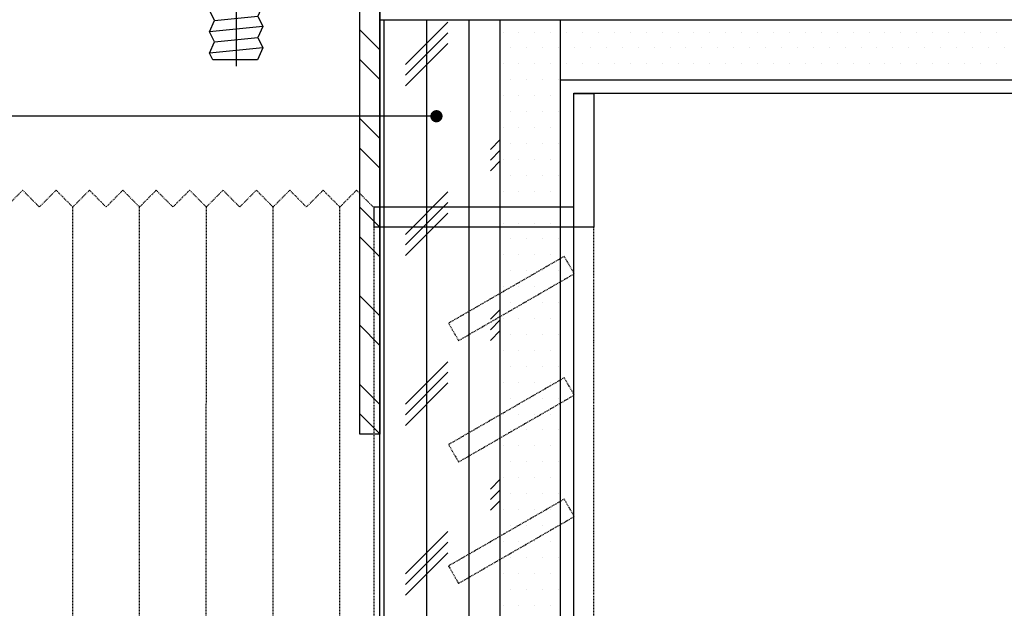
# Model space of a CAD drawing. Header units: millimetres. Extents: x -53 to 3023, y -53 to 2153.
# Tile 29 of 52: x 1389 to 1536, y 367 to 455. Entities that reach past the tile are written whole.
import ezdxf

# ---------------------------------------------------------------- set-up
doc = ezdxf.new("R2010")
doc.units = ezdxf.units.MM
doc.header["$LTSCALE"] = 5
doc.linetypes.add('DASH', pattern=[0.35, 0.25, -0.1])
for name, color, linetype in [('8', 8, 'Continuous'), ('A-建筑-拆墙', 251, 'Continuous'), ('Q-立面-填充', 251, 'Continuous'), ('Q-立面-完成面造型线', 6, 'Continuous'), ('Q-立面-次粗线', 31, 'Continuous'), ('T-图框', 151, 'Continuous')]:
    doc.layers.add(name, color=color, linetype=linetype)
doc.styles.get("Standard").update_dxf_attribs({"font": 'SimSun.ttf'})
doc.dimstyles.new('1', dxfattribs={"dimscale": 0, "dimtxt": 2.5, "dimasz": 1.5, "dimexe": 1, "dimexo": 0, "dimgap": 0.3, "dimtad": 1, "dimdec": 0, "dimzin": 0, "dimdsep": 46, "dimtxsty": 'Standard', "dimblk": 'ARCHTICK', "dimcen": 0.09, "dimclrd": 8, "dimclre": 8, "dimclrt": 4, "dimadec": 0, "dimazin": 0, "dimtfac": 1, "dimtdec": 0, "dimtix": 1, "dimtofl": 0, "dimtmove": 2, "dimatfit": 3, "dimldrblk": 'DOTSMALL', "dimfxl": 5, "dimfxlon": 1, "dimtolj": 1, "dimtzin": 0, "dimarcsym": 0})

# ---------------------------------------------------------------- blocks, each defined once
blk = doc.blocks.new('fdbghgh')
at = {"layer": 'Q-立面-次粗线', "color": 251, "linetype": 'DASH', "ltscale": 0.1}
for p, q in [((1241136.24, -180901.12), (1241136.27, -181017.12)), ((1241146.24, -180901.12), (1241146.26, -181017.12)), ((1241156.22, -180901.12), (1241156.25, -181017.12)), ((1241166.21, -180901.12), (1241166.24, -181017.12)), ((1241176.2, -180901.11), (1241176.23, -181017.12)), ((1241181.34, -180904.11), (1241181.34, -181014.11)), ((1241214.22, -180904.11), (1241214.22, -181014.11)), ((1241128.76, -181019.61), (1241126.27, -181017.11)), ((1241128.76, -181019.61), (1241131.26, -181017.11)), ((1241133.76, -181019.61), (1241131.26, -181017.11)), ((1241133.76, -181019.61), (1241136.26, -181017.11)), ((1241138.75, -181019.61), (1241136.26, -181017.11)), ((1241138.75, -181019.61), (1241141.25, -181017.11)), ((1241143.75, -181019.61), (1241141.25, -181017.11)), ((1241143.75, -181019.61), (1241146.25, -181017.11)), ((1241148.74, -181019.61), (1241146.25, -181017.11)), ((1241148.74, -181019.61), (1241151.24, -181017.11)), ((1241153.74, -181019.61), (1241151.24, -181017.11)), ((1241153.74, -181019.61), (1241156.24, -181017.11)), ((1241158.74, -181019.61), (1241156.24, -181017.11)), ((1241158.74, -181019.61), (1241161.23, -181017.11)), ((1241163.73, -181019.61), (1241161.23, -181017.11)), ((1241163.73, -181019.61), (1241166.23, -181017.11)), ((1241168.73, -181019.61), (1241166.23, -181017.11)), ((1241168.73, -181019.61), (1241171.22, -181017.11)), ((1241173.72, -181019.61), (1241171.22, -181017.11)), ((1241173.72, -181019.61), (1241176.22, -181017.11)), ((1241178.72, -181019.61), (1241176.22, -181017.11)), ((1241178.72, -181019.61), (1241181.22, -181017.11))]:
    blk.add_line(p, q, dxfattribs=at)
for points in [[(1241192.48, -180963.4), (1241193.98, -180960.8), (1241211.3, -180970.8), (1241209.8, -180973.4)], [(1241192.48, -180981.56), (1241193.98, -180978.96), (1241211.3, -180988.96), (1241209.8, -180991.56)], [(1241192.48, -180999.72), (1241193.98, -180997.12), (1241211.3, -181007.12), (1241209.8, -181009.72)]]:
    blk.add_lwpolyline(points, close=True, dxfattribs=at)
at = {"layer": 'Q-立面-次粗线'}
blk.add_lwpolyline([(1241181.34, -181014.11), (1241181.34, -181017.11), (1241211.22, -181017.11), (1241211.22, -181034.11), (1241214.22, -181034.11), (1241214.22, -181014.11), (1241181.34, -181014.11)], dxfattribs=at)
blk = doc.blocks.new('*E56')
at = {"layer": '8'}
h = blk.add_hatch(dxfattribs=at)
h.set_pattern_fill('ANSI32', color=256, scale=5, style=0)
h.set_pattern_definition([(135, (1175107.2723, -805526.1195), (1.3258252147, 1.3258252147), []), (135, (1175106.3885, -805526.1195), (1.3258252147, 1.3258252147), [])])
h.paths.add_polyline_path([(8, 0), (7.4, 0), (7.4, 15.4), (0, 15.4), (0, 16), (8, 16)])
for p, q in [((3.7, 21.559), (3.7, 11.008)), ((4.5, 19.44), (2.9, 19.6)), ((3.052, 19.264), (4.348, 19.135)), ((4.5, 18.8), (2.9, 18.96)), ((3.052, 18.624), (4.348, 18.495)), ((4.5, 18.16), (2.9, 18.32)), ((3.052, 17.984), (4.348, 17.855)), ((4.5, 17.52), (2.9, 17.68)), ((3.052, 17.344), (4.348, 17.215)), ((2.9, 17.04), (2.9, 16)), ((3.1, 16), (3.1, 17.04)), ((4.3, 16), (4.3, 17.04)), ((4.5, 17.04), (4.5, 16)), ((5.64, 15.4), (2.759, 15.4)), ((2.647, 15), (3.02, 15)), ((2.9, 15), (2.9, 13.96)), ((3.1, 15), (3.1, 13.96)), ((4.3, 15), (4.3, 13.96)), ((4.5, 15), (4.5, 13.96)), ((4.791, 13.96), (2.59, 13.96)), ((3.052, 13.656), (4.347, 13.785)), ((4.5, 13.48), (2.9, 13.32)), ((3.052, 13.016), (4.347, 13.145)), ((4.5, 12.84), (2.9, 12.68)), ((3.052, 12.376), (4.347, 12.505)), ((4.5, 12.2), (2.9, 12.04)), ((3.052, 11.736), (4.347, 11.865)), ((4.5, 11.56), (2.9, 11.4)), ((4.336, 11.2), (3, 11.2))]:
    blk.add_line(p, q, dxfattribs=at)
for points in [[(2.9, 17.04), (3.052, 17.344), (2.9, 17.68), (3.052, 17.984), (2.9, 18.32), (3.052, 18.624), (2.9, 18.96), (3.052, 19.264), (2.9, 19.6), (2.9, 41.781)], [(4.5, 41.781), (4.5, 19.44), (4.348, 19.135), (4.5, 18.8), (4.348, 18.495), (4.5, 18.16), (4.348, 17.855), (4.5, 17.52), (4.348, 17.215), (4.5, 17.04)], [(8, 0), (7.4, 0), (7.4, 15.4), (0, 15.4), (0, 16), (8, 16), (8, 0)], [(5.14, 15.4), (5.14, 15), (2.259, 15), (2.259, 15.4)], [(3, 11.2), (2.9, 11.4), (3.052, 11.736), (2.9, 12.04), (3.052, 12.376), (2.9, 12.68), (3.052, 13.016), (2.9, 13.32), (3.052, 13.656), (2.9, 13.96)], [(4.427, 13.96), (4.347, 13.785), (4.5, 13.48), (4.347, 13.145), (4.5, 12.84), (4.347, 12.505), (4.5, 12.2), (4.347, 11.865), (4.5, 11.56), (4.336, 11.2)]]:
    blk.add_lwpolyline(points, dxfattribs=at)
for points in [[(4.791, 17.04), (2.59, 17.04), (2.59, 16), (4.791, 16)], [(4.791, 15), (2.59, 15), (2.59, 13.96), (4.791, 13.96)]]:
    blk.add_lwpolyline(points, close=True, dxfattribs=at)
blk = doc.blocks.new('_ArchTick')
at = {"color": 0, "linetype": 'ByBlock', "const_width": 0.15}
blk.add_lwpolyline([(-0.5, -0.5), (0.5, 0.5)], dxfattribs=at)
blk = doc.blocks.new('0')
at = {"layer": 'Q-立面-填充', "ltscale": 0.2}
for p, q in [((-535102.944, 505089.453, 1.379), (-535102.944, 505129.453, 1.379)), ((-535101.038, 505129.383, 1.379), (-535102.308, 505128.113, 1.379)), ((-535101.674, 505089.453, 1.379), (-535101.674, 505129.453, 1.379)), ((-535100.404, 505089.453, 1.379), (-535100.404, 505129.453, 1.379)), ((-535101.038, 505129.066, 1.379), (-535102.308, 505127.796, 1.379)), ((-535101.038, 505128.748, 1.379), (-535102.308, 505127.478, 1.379)), ((-535099.474, 505125.868, 1.379), (-535099.768, 505125.573, 1.379)), ((-535099.474, 505125.551, 1.379), (-535099.768, 505125.256, 1.379)), ((-535099.474, 505125.233, 1.379), (-535099.768, 505124.938, 1.379)), ((-535101.038, 505124.303, 1.379), (-535102.308, 505123.033, 1.379)), ((-535101.038, 505123.986, 1.379), (-535102.308, 505122.716, 1.379)), ((-535101.038, 505123.668, 1.379), (-535102.308, 505122.398, 1.379)), ((-535099.474, 505120.788, 1.379), (-535099.768, 505120.493, 1.379)), ((-535099.474, 505120.471, 1.379), (-535099.768, 505120.176, 1.379)), ((-535099.474, 505120.153, 1.379), (-535099.768, 505119.858, 1.379)), ((-535101.038, 505119.223, 1.379), (-535102.308, 505117.953, 1.379)), ((-535101.038, 505118.906, 1.379), (-535102.308, 505117.636, 1.379)), ((-535101.038, 505118.588, 1.379), (-535102.308, 505117.318, 1.379)), ((-535099.474, 505115.708, 1.379), (-535099.768, 505115.413, 1.379)), ((-535099.474, 505115.391, 1.379), (-535099.768, 505115.096, 1.379)), ((-535099.474, 505115.073, 1.379), (-535099.768, 505114.778, 1.379)), ((-535101.038, 505114.143, 1.379), (-535102.308, 505112.873, 1.379)), ((-535101.038, 505113.826, 1.379), (-535102.308, 505112.556, 1.379)), ((-535101.038, 505113.508, 1.379), (-535102.308, 505112.238, 1.379))]:
    blk.add_line(p, q, dxfattribs=at)
at = {"layer": 'Q-立面-完成面造型线', "ltscale": 0.2}
for p, q in [((-535097.274, 505093.053, 1.379), (-535097.274, 505127.253, 1.379)), ((-535097.274, 505127.253, 1.379), (-534912.834, 505127.253, 1.379))]:
    blk.add_line(p, q, dxfattribs=at)
at = {"layer": 'Q-立面-次粗线', "ltscale": 0.2}
for p, q in [((-535103.074, 505089.453, 1.379), (-535103.074, 505133.053, 1.379)), ((-535103.074, 505129.453, 1.379), (-534912.834, 505129.453, 1.379)), ((-535099.474, 505089.453, 1.379), (-535099.474, 505129.453, 1.379)), ((-535097.674, 505093.053, 1.379), (-535097.674, 505129.453, 1.379)), ((-535099.39, 505129.087, 1.379), (-535099.39, 505129.087, 1.379)), ((-535098.914, 505129.087, 1.379), (-535098.914, 505129.087, 1.379)), ((-535098.438, 505129.087, 1.379), (-535098.438, 505129.087, 1.379)), ((-535097.962, 505129.087, 1.379), (-535097.962, 505129.087, 1.379)), ((-535097.485, 505129.087, 1.379), (-535097.485, 505129.087, 1.379)), ((-535097.009, 505129.087, 1.379), (-535097.009, 505129.087, 1.379)), ((-535096.533, 505129.087, 1.379), (-535096.533, 505129.087, 1.379)), ((-535096.057, 505129.087, 1.379), (-535096.057, 505129.087, 1.379)), ((-535095.58, 505129.087, 1.379), (-535095.58, 505129.087, 1.379)), ((-535095.104, 505129.087, 1.379), (-535095.104, 505129.087, 1.379)), ((-535094.628, 505129.087, 1.379), (-535094.628, 505129.087, 1.379)), ((-535094.152, 505129.087, 1.379), (-535094.152, 505129.087, 1.379)), ((-535093.675, 505129.087, 1.379), (-535093.675, 505129.087, 1.379)), ((-535093.199, 505129.087, 1.379), (-535093.199, 505129.087, 1.379)), ((-535092.723, 505129.087, 1.379), (-535092.723, 505129.087, 1.379)), ((-535092.247, 505129.087, 1.379), (-535092.247, 505129.087, 1.379)), ((-535091.77, 505129.087, 1.379), (-535091.77, 505129.087, 1.379)), ((-535091.294, 505129.087, 1.379), (-535091.294, 505129.087, 1.379)), ((-535090.818, 505129.087, 1.379), (-535090.818, 505129.087, 1.379)), ((-535090.342, 505129.087, 1.379), (-535090.342, 505129.087, 1.379)), ((-535089.865, 505129.087, 1.379), (-535089.865, 505129.087, 1.379)), ((-535089.389, 505129.087, 1.379), (-535089.389, 505129.087, 1.379)), ((-535088.913, 505129.087, 1.379), (-535088.913, 505129.087, 1.379)), ((-535088.437, 505129.087, 1.379), (-535088.437, 505129.087, 1.379)), ((-535087.96, 505129.087, 1.379), (-535087.96, 505129.087, 1.379)), ((-535087.484, 505129.087, 1.379), (-535087.484, 505129.087, 1.379)), ((-535087.008, 505129.087, 1.379), (-535087.008, 505129.087, 1.379)), ((-535086.532, 505129.087, 1.379), (-535086.532, 505129.087, 1.379)), ((-535086.055, 505129.087, 1.379), (-535086.055, 505129.087, 1.379)), ((-535085.579, 505129.087, 1.379), (-535085.579, 505129.087, 1.379)), ((-535085.103, 505129.087, 1.379), (-535085.103, 505129.087, 1.379)), ((-535084.627, 505129.087, 1.379), (-535084.627, 505129.087, 1.379)), ((-535099.152, 505128.61, 1.379), (-535099.152, 505128.61, 1.379)), ((-535098.676, 505128.61, 1.379), (-535098.676, 505128.61, 1.379)), ((-535098.2, 505128.61, 1.379), (-535098.2, 505128.61, 1.379)), ((-535097.724, 505128.61, 1.379), (-535097.724, 505128.61, 1.379)), ((-535097.247, 505128.61, 1.379), (-535097.247, 505128.61, 1.379)), ((-535096.771, 505128.61, 1.379), (-535096.771, 505128.61, 1.379)), ((-535096.295, 505128.61, 1.379), (-535096.295, 505128.61, 1.379)), ((-535095.819, 505128.61, 1.379), (-535095.819, 505128.61, 1.379)), ((-535095.342, 505128.61, 1.379), (-535095.342, 505128.61, 1.379)), ((-535094.866, 505128.61, 1.379), (-535094.866, 505128.61, 1.379)), ((-535094.39, 505128.61, 1.379), (-535094.39, 505128.61, 1.379)), ((-535093.914, 505128.61, 1.379), (-535093.914, 505128.61, 1.379)), ((-535093.437, 505128.61, 1.379), (-535093.437, 505128.61, 1.379)), ((-535092.961, 505128.61, 1.379), (-535092.961, 505128.61, 1.379)), ((-535092.485, 505128.61, 1.379), (-535092.485, 505128.61, 1.379)), ((-535092.009, 505128.61, 1.379), (-535092.009, 505128.61, 1.379)), ((-535091.532, 505128.61, 1.379), (-535091.532, 505128.61, 1.379)), ((-535091.056, 505128.61, 1.379), (-535091.056, 505128.61, 1.379)), ((-535090.58, 505128.61, 1.379), (-535090.58, 505128.61, 1.379)), ((-535090.104, 505128.61, 1.379), (-535090.104, 505128.61, 1.379)), ((-535089.627, 505128.61, 1.379), (-535089.627, 505128.61, 1.379)), ((-535089.151, 505128.61, 1.379), (-535089.151, 505128.61, 1.379)), ((-535088.675, 505128.61, 1.379), (-535088.675, 505128.61, 1.379)), ((-535088.199, 505128.61, 1.379), (-535088.199, 505128.61, 1.379)), ((-535087.722, 505128.61, 1.379), (-535087.722, 505128.61, 1.379)), ((-535087.246, 505128.61, 1.379), (-535087.246, 505128.61, 1.379)), ((-535086.77, 505128.61, 1.379), (-535086.77, 505128.61, 1.379)), ((-535086.294, 505128.61, 1.379), (-535086.294, 505128.61, 1.379)), ((-535085.817, 505128.61, 1.379), (-535085.817, 505128.61, 1.379)), ((-535085.341, 505128.61, 1.379), (-535085.341, 505128.61, 1.379)), ((-535084.865, 505128.61, 1.379), (-535084.865, 505128.61, 1.379)), ((-535084.389, 505128.61, 1.379), (-535084.389, 505128.61, 1.379)), ((-535099.39, 505128.134, 1.379), (-535099.39, 505128.134, 1.379)), ((-535098.914, 505128.134, 1.379), (-535098.914, 505128.134, 1.379)), ((-535098.438, 505128.134, 1.379), (-535098.438, 505128.134, 1.379)), ((-535097.962, 505128.134, 1.379), (-535097.962, 505128.134, 1.379)), ((-535097.485, 505128.134, 1.379), (-535097.485, 505128.134, 1.379)), ((-535097.009, 505128.134, 1.379), (-535097.009, 505128.134, 1.379)), ((-535096.533, 505128.134, 1.379), (-535096.533, 505128.134, 1.379)), ((-535096.057, 505128.134, 1.379), (-535096.057, 505128.134, 1.379)), ((-535095.58, 505128.134, 1.379), (-535095.58, 505128.134, 1.379)), ((-535095.104, 505128.134, 1.379), (-535095.104, 505128.134, 1.379)), ((-535094.628, 505128.134, 1.379), (-535094.628, 505128.134, 1.379)), ((-535094.152, 505128.134, 1.379), (-535094.152, 505128.134, 1.379)), ((-535093.675, 505128.134, 1.379), (-535093.675, 505128.134, 1.379)), ((-535093.199, 505128.134, 1.379), (-535093.199, 505128.134, 1.379)), ((-535092.723, 505128.134, 1.379), (-535092.723, 505128.134, 1.379)), ((-535092.247, 505128.134, 1.379), (-535092.247, 505128.134, 1.379)), ((-535091.77, 505128.134, 1.379), (-535091.77, 505128.134, 1.379)), ((-535091.294, 505128.134, 1.379), (-535091.294, 505128.134, 1.379)), ((-535090.818, 505128.134, 1.379), (-535090.818, 505128.134, 1.379)), ((-535090.342, 505128.134, 1.379), (-535090.342, 505128.134, 1.379)), ((-535089.865, 505128.134, 1.379), (-535089.865, 505128.134, 1.379)), ((-535089.389, 505128.134, 1.379), (-535089.389, 505128.134, 1.379)), ((-535088.913, 505128.134, 1.379), (-535088.913, 505128.134, 1.379)), ((-535088.437, 505128.134, 1.379), (-535088.437, 505128.134, 1.379)), ((-535087.96, 505128.134, 1.379), (-535087.96, 505128.134, 1.379)), ((-535087.484, 505128.134, 1.379), (-535087.484, 505128.134, 1.379)), ((-535087.008, 505128.134, 1.379), (-535087.008, 505128.134, 1.379)), ((-535086.532, 505128.134, 1.379), (-535086.532, 505128.134, 1.379)), ((-535086.055, 505128.134, 1.379), (-535086.055, 505128.134, 1.379)), ((-535085.579, 505128.134, 1.379), (-535085.579, 505128.134, 1.379)), ((-535085.103, 505128.134, 1.379), (-535085.103, 505128.134, 1.379)), ((-535084.627, 505128.134, 1.379), (-535084.627, 505128.134, 1.379)), ((-535099.152, 505127.658, 1.379), (-535099.152, 505127.658, 1.379)), ((-535098.676, 505127.658, 1.379), (-535098.676, 505127.658, 1.379)), ((-535098.2, 505127.658, 1.379), (-535098.2, 505127.658, 1.379)), ((-535097.724, 505127.658, 1.379), (-535097.724, 505127.658, 1.379)), ((-535097.674, 505127.653, 1.379), (-534912.834, 505127.653, 1.379)), ((-535097.247, 505127.658, 1.379), (-535097.247, 505127.658, 1.379)), ((-535096.771, 505127.658, 1.379), (-535096.771, 505127.658, 1.379)), ((-535096.295, 505127.658, 1.379), (-535096.295, 505127.658, 1.379)), ((-535095.819, 505127.658, 1.379), (-535095.819, 505127.658, 1.379)), ((-535095.342, 505127.658, 1.379), (-535095.342, 505127.658, 1.379)), ((-535094.866, 505127.658, 1.379), (-535094.866, 505127.658, 1.379)), ((-535094.39, 505127.658, 1.379), (-535094.39, 505127.658, 1.379)), ((-535093.914, 505127.658, 1.379), (-535093.914, 505127.658, 1.379)), ((-535093.437, 505127.658, 1.379), (-535093.437, 505127.658, 1.379)), ((-535092.961, 505127.658, 1.379), (-535092.961, 505127.658, 1.379)), ((-535092.485, 505127.658, 1.379), (-535092.485, 505127.658, 1.379)), ((-535092.009, 505127.658, 1.379), (-535092.009, 505127.658, 1.379)), ((-535091.532, 505127.658, 1.379), (-535091.532, 505127.658, 1.379)), ((-535091.056, 505127.658, 1.379), (-535091.056, 505127.658, 1.379)), ((-535090.58, 505127.658, 1.379), (-535090.58, 505127.658, 1.379)), ((-535090.104, 505127.658, 1.379), (-535090.104, 505127.658, 1.379)), ((-535089.627, 505127.658, 1.379), (-535089.627, 505127.658, 1.379)), ((-535089.151, 505127.658, 1.379), (-535089.151, 505127.658, 1.379)), ((-535088.675, 505127.658, 1.379), (-535088.675, 505127.658, 1.379)), ((-535088.199, 505127.658, 1.379), (-535088.199, 505127.658, 1.379)), ((-535087.722, 505127.658, 1.379), (-535087.722, 505127.658, 1.379)), ((-535087.246, 505127.658, 1.379), (-535087.246, 505127.658, 1.379)), ((-535086.77, 505127.658, 1.379), (-535086.77, 505127.658, 1.379)), ((-535086.294, 505127.658, 1.379), (-535086.294, 505127.658, 1.379)), ((-535085.817, 505127.658, 1.379), (-535085.817, 505127.658, 1.379)), ((-535085.341, 505127.658, 1.379), (-535085.341, 505127.658, 1.379)), ((-535084.865, 505127.658, 1.379), (-535084.865, 505127.658, 1.379)), ((-535084.389, 505127.658, 1.379), (-535084.389, 505127.658, 1.379)), ((-535099.39, 505127.182, 1.379), (-535099.39, 505127.182, 1.379)), ((-535098.914, 505127.182, 1.379), (-535098.914, 505127.182, 1.379)), ((-535098.438, 505127.182, 1.379), (-535098.438, 505127.182, 1.379)), ((-535097.962, 505127.182, 1.379), (-535097.962, 505127.182, 1.379)), ((-535099.152, 505126.705, 1.379), (-535099.152, 505126.705, 1.379)), ((-535098.676, 505126.705, 1.379), (-535098.676, 505126.705, 1.379)), ((-535098.2, 505126.705, 1.379), (-535098.2, 505126.705, 1.379)), ((-535097.724, 505126.705, 1.379), (-535097.724, 505126.705, 1.379)), ((-535099.39, 505126.229, 1.379), (-535099.39, 505126.229, 1.379)), ((-535098.914, 505126.229, 1.379), (-535098.914, 505126.229, 1.379)), ((-535098.438, 505126.229, 1.379), (-535098.438, 505126.229, 1.379)), ((-535097.962, 505126.229, 1.379), (-535097.962, 505126.229, 1.379)), ((-535099.152, 505125.753, 1.379), (-535099.152, 505125.753, 1.379)), ((-535098.676, 505125.753, 1.379), (-535098.676, 505125.753, 1.379)), ((-535098.2, 505125.753, 1.379), (-535098.2, 505125.753, 1.379)), ((-535097.724, 505125.753, 1.379), (-535097.724, 505125.753, 1.379)), ((-535099.39, 505125.277, 1.379), (-535099.39, 505125.277, 1.379)), ((-535098.914, 505125.277, 1.379), (-535098.914, 505125.277, 1.379)), ((-535098.438, 505125.277, 1.379), (-535098.438, 505125.277, 1.379)), ((-535097.962, 505125.277, 1.379), (-535097.962, 505125.277, 1.379)), ((-535099.152, 505124.8, 1.379), (-535099.152, 505124.8, 1.379)), ((-535098.676, 505124.8, 1.379), (-535098.676, 505124.8, 1.379)), ((-535098.2, 505124.8, 1.379), (-535098.2, 505124.8, 1.379)), ((-535097.724, 505124.8, 1.379), (-535097.724, 505124.8, 1.379)), ((-535099.39, 505124.324, 1.379), (-535099.39, 505124.324, 1.379)), ((-535098.914, 505124.324, 1.379), (-535098.914, 505124.324, 1.379)), ((-535098.438, 505124.324, 1.379), (-535098.438, 505124.324, 1.379)), ((-535097.962, 505124.324, 1.379), (-535097.962, 505124.324, 1.379)), ((-535099.152, 505123.848, 1.379), (-535099.152, 505123.848, 1.379)), ((-535098.676, 505123.848, 1.379), (-535098.676, 505123.848, 1.379)), ((-535098.2, 505123.848, 1.379), (-535098.2, 505123.848, 1.379)), ((-535097.724, 505123.848, 1.379), (-535097.724, 505123.848, 1.379)), ((-535099.39, 505123.372, 1.379), (-535099.39, 505123.372, 1.379)), ((-535098.914, 505123.372, 1.379), (-535098.914, 505123.372, 1.379)), ((-535098.438, 505123.372, 1.379), (-535098.438, 505123.372, 1.379)), ((-535097.962, 505123.372, 1.379), (-535097.962, 505123.372, 1.379)), ((-535099.152, 505122.895, 1.379), (-535099.152, 505122.895, 1.379)), ((-535098.676, 505122.895, 1.379), (-535098.676, 505122.895, 1.379)), ((-535098.2, 505122.895, 1.379), (-535098.2, 505122.895, 1.379)), ((-535097.724, 505122.895, 1.379), (-535097.724, 505122.895, 1.379)), ((-535099.39, 505122.419, 1.379), (-535099.39, 505122.419, 1.379)), ((-535098.914, 505122.419, 1.379), (-535098.914, 505122.419, 1.379)), ((-535098.438, 505122.419, 1.379), (-535098.438, 505122.419, 1.379)), ((-535097.962, 505122.419, 1.379), (-535097.962, 505122.419, 1.379)), ((-535099.152, 505121.943, 1.379), (-535099.152, 505121.943, 1.379)), ((-535098.676, 505121.943, 1.379), (-535098.676, 505121.943, 1.379)), ((-535098.2, 505121.943, 1.379), (-535098.2, 505121.943, 1.379)), ((-535097.724, 505121.943, 1.379), (-535097.724, 505121.943, 1.379)), ((-535099.39, 505121.467, 1.379), (-535099.39, 505121.467, 1.379)), ((-535098.914, 505121.467, 1.379), (-535098.914, 505121.467, 1.379)), ((-535098.438, 505121.467, 1.379), (-535098.438, 505121.467, 1.379)), ((-535097.962, 505121.467, 1.379), (-535097.962, 505121.467, 1.379)), ((-535099.152, 505120.99, 1.379), (-535099.152, 505120.99, 1.379)), ((-535098.676, 505120.99, 1.379), (-535098.676, 505120.99, 1.379)), ((-535098.2, 505120.99, 1.379), (-535098.2, 505120.99, 1.379)), ((-535097.724, 505120.99, 1.379), (-535097.724, 505120.99, 1.379)), ((-535099.39, 505120.514, 1.379), (-535099.39, 505120.514, 1.379)), ((-535098.914, 505120.514, 1.379), (-535098.914, 505120.514, 1.379)), ((-535098.438, 505120.514, 1.379), (-535098.438, 505120.514, 1.379)), ((-535097.962, 505120.514, 1.379), (-535097.962, 505120.514, 1.379)), ((-535099.152, 505120.038, 1.379), (-535099.152, 505120.038, 1.379)), ((-535098.676, 505120.038, 1.379), (-535098.676, 505120.038, 1.379)), ((-535098.2, 505120.038, 1.379), (-535098.2, 505120.038, 1.379)), ((-535097.724, 505120.038, 1.379), (-535097.724, 505120.038, 1.379)), ((-535099.39, 505119.562, 1.379), (-535099.39, 505119.562, 1.379)), ((-535098.914, 505119.562, 1.379), (-535098.914, 505119.562, 1.379)), ((-535098.438, 505119.562, 1.379), (-535098.438, 505119.562, 1.379)), ((-535097.962, 505119.562, 1.379), (-535097.962, 505119.562, 1.379)), ((-535099.152, 505119.085, 1.379), (-535099.152, 505119.085, 1.379)), ((-535098.676, 505119.085, 1.379), (-535098.676, 505119.085, 1.379)), ((-535098.2, 505119.085, 1.379), (-535098.2, 505119.085, 1.379)), ((-535097.724, 505119.085, 1.379), (-535097.724, 505119.085, 1.379)), ((-535099.39, 505118.609, 1.379), (-535099.39, 505118.609, 1.379)), ((-535098.914, 505118.609, 1.379), (-535098.914, 505118.609, 1.379)), ((-535098.438, 505118.609, 1.379), (-535098.438, 505118.609, 1.379)), ((-535097.962, 505118.609, 1.379), (-535097.962, 505118.609, 1.379)), ((-535099.152, 505118.133, 1.379), (-535099.152, 505118.133, 1.379)), ((-535098.676, 505118.133, 1.379), (-535098.676, 505118.133, 1.379)), ((-535098.2, 505118.133, 1.379), (-535098.2, 505118.133, 1.379)), ((-535097.724, 505118.133, 1.379), (-535097.724, 505118.133, 1.379)), ((-535099.39, 505117.657, 1.379), (-535099.39, 505117.657, 1.379)), ((-535098.914, 505117.657, 1.379), (-535098.914, 505117.657, 1.379)), ((-535098.438, 505117.657, 1.379), (-535098.438, 505117.657, 1.379)), ((-535097.962, 505117.657, 1.379), (-535097.962, 505117.657, 1.379)), ((-535099.152, 505117.18, 1.379), (-535099.152, 505117.18, 1.379)), ((-535098.676, 505117.18, 1.379), (-535098.676, 505117.18, 1.379)), ((-535098.2, 505117.18, 1.379), (-535098.2, 505117.18, 1.379)), ((-535097.724, 505117.18, 1.379), (-535097.724, 505117.18, 1.379)), ((-535099.39, 505116.704, 1.379), (-535099.39, 505116.704, 1.379)), ((-535098.914, 505116.704, 1.379), (-535098.914, 505116.704, 1.379)), ((-535098.438, 505116.704, 1.379), (-535098.438, 505116.704, 1.379)), ((-535097.962, 505116.704, 1.379), (-535097.962, 505116.704, 1.379)), ((-535099.152, 505116.228, 1.379), (-535099.152, 505116.228, 1.379)), ((-535098.676, 505116.228, 1.379), (-535098.676, 505116.228, 1.379)), ((-535098.2, 505116.228, 1.379), (-535098.2, 505116.228, 1.379)), ((-535097.724, 505116.228, 1.379), (-535097.724, 505116.228, 1.379)), ((-535099.39, 505115.752, 1.379), (-535099.39, 505115.752, 1.379)), ((-535098.914, 505115.752, 1.379), (-535098.914, 505115.752, 1.379)), ((-535098.438, 505115.752, 1.379), (-535098.438, 505115.752, 1.379)), ((-535097.962, 505115.752, 1.379), (-535097.962, 505115.752, 1.379)), ((-535099.152, 505115.275, 1.379), (-535099.152, 505115.275, 1.379)), ((-535098.676, 505115.275, 1.379), (-535098.676, 505115.275, 1.379)), ((-535098.2, 505115.275, 1.379), (-535098.2, 505115.275, 1.379)), ((-535097.724, 505115.275, 1.379), (-535097.724, 505115.275, 1.379)), ((-535099.39, 505114.799, 1.379), (-535099.39, 505114.799, 1.379)), ((-535098.914, 505114.799, 1.379), (-535098.914, 505114.799, 1.379)), ((-535098.438, 505114.799, 1.379), (-535098.438, 505114.799, 1.379)), ((-535097.962, 505114.799, 1.379), (-535097.962, 505114.799, 1.379)), ((-535099.152, 505114.323, 1.379), (-535099.152, 505114.323, 1.379)), ((-535098.676, 505114.323, 1.379), (-535098.676, 505114.323, 1.379)), ((-535098.2, 505114.323, 1.379), (-535098.2, 505114.323, 1.379)), ((-535097.724, 505114.323, 1.379), (-535097.724, 505114.323, 1.379)), ((-535099.39, 505113.847, 1.379), (-535099.39, 505113.847, 1.379)), ((-535098.914, 505113.847, 1.379), (-535098.914, 505113.847, 1.379)), ((-535098.438, 505113.847, 1.379), (-535098.438, 505113.847, 1.379)), ((-535097.962, 505113.847, 1.379), (-535097.962, 505113.847, 1.379)), ((-535099.152, 505113.37, 1.379), (-535099.152, 505113.37, 1.379)), ((-535098.676, 505113.37, 1.379), (-535098.676, 505113.37, 1.379)), ((-535098.2, 505113.37, 1.379), (-535098.2, 505113.37, 1.379)), ((-535097.724, 505113.37, 1.379), (-535097.724, 505113.37, 1.379)), ((-535099.39, 505112.894, 1.379), (-535099.39, 505112.894, 1.379)), ((-535098.914, 505112.894, 1.379), (-535098.914, 505112.894, 1.379)), ((-535098.438, 505112.894, 1.379), (-535098.438, 505112.894, 1.379)), ((-535097.962, 505112.894, 1.379), (-535097.962, 505112.894, 1.379)), ((-535099.152, 505112.418, 1.379), (-535099.152, 505112.418, 1.379)), ((-535098.676, 505112.418, 1.379), (-535098.676, 505112.418, 1.379)), ((-535098.2, 505112.418, 1.379), (-535098.2, 505112.418, 1.379)), ((-535097.724, 505112.418, 1.379), (-535097.724, 505112.418, 1.379)), ((-535099.39, 505111.942, 1.379), (-535099.39, 505111.942, 1.379)), ((-535098.914, 505111.942, 1.379), (-535098.914, 505111.942, 1.379)), ((-535098.438, 505111.942, 1.379), (-535098.438, 505111.942, 1.379)), ((-535097.962, 505111.942, 1.379), (-535097.962, 505111.942, 1.379))]:
    blk.add_line(p, q, dxfattribs=at)
at = {"ltscale": 0.2}
blk.add_blockref('*E56', (-535111.074, 505117.056, 1.379), dxfattribs=at)
at = {"layer": 'T-图框', "ltscale": 0.2, "xscale": -0.1999999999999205, "yscale": 0.1999999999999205, "zscale": 0.1999999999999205, "rotation": 180}
blk.add_blockref('fdbghgh', (-783339.517, 468920.43, 1.379), dxfattribs=at)
at = {"layer": 'A-建筑-拆墙'}
blk.add_leader([(-535101.382, 505126.568), (-535195.738, 505126.568)], dimstyle='1', override={"dimscale": 0.487633, "dimasz": 0.75, "dimtad": 0, "dimldrblk": 'Dot'}, dxfattribs=at)

msp = doc.modelspace()

# ---------------------------------------------------------------- block references
at = {"xscale": 5, "yscale": 5, "zscale": 5}
msp.add_blockref('0', (2676958.21, -2525192.55), dxfattribs=at)

doc.saveas('drawing.dxf')
